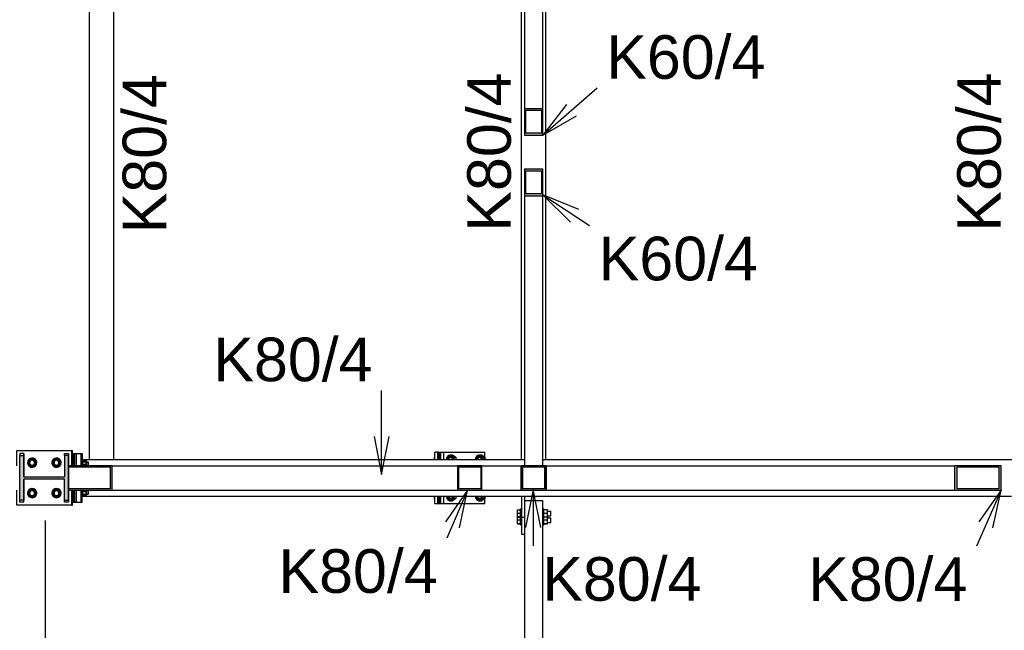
# Model space of a CAD drawing. Header units: millimetres. Extents: x 30 to 208467, y 44 to 15445.
# Tile 14 of 61: x 69109 to 72344, y 2492 to 4497. Entities that reach past the tile are written whole.
import ezdxf

# ---------------------------------------------------------------- set-up
doc = ezdxf.new("R2010")
doc.units = ezdxf.units.MM
doc.styles.add('Arial', font='ARIAL.TTF', dxfattribs={"height": 0.2})
doc.styles.add('Arial Narrow', font='ARIALN.TTF', dxfattribs={"height": 0.2})

# ---------------------------------------------------------------- blocks, each defined once
blk = doc.blocks.new('Part-33478 - 33475')
at = {"color": 7}
for p, q in [((70757.9, 3052.6), (70757.9, 5072.6)), ((70837.9, 3052.6), (70837.9, 5072.6))]:
    blk.add_line(p, q, dxfattribs=at)
blk = doc.blocks.new('Part-33487 - 33475')
h = blk.add_hatch(color=6)
h.paths.add_polyline_path([(70837.9, 3032.6), (70757.9, 3032.6), (70757.9, 2952.6), (70837.9, 2952.6)])
h.paths.add_polyline_path([(70761.9, 2956.6), (70761.9, 3028.6), (70833.9, 3028.6), (70833.9, 2956.6)])
at = {"color": 7}
for p, q in [((70837.9, 3032.6), (70757.9, 3032.6)), ((70757.9, 3032.6), (70757.9, 2952.6)), ((70761.9, 2956.6), (70761.9, 3028.6)), ((70761.9, 3028.6), (70833.9, 3028.6)), ((70833.9, 3028.6), (70833.9, 2956.6)), ((70837.9, 2952.6), (70837.9, 3032.6)), ((70757.9, 2952.6), (70837.9, 2952.6)), ((70833.9, 2956.6), (70761.9, 2956.6))]:
    blk.add_line(p, q, dxfattribs=at)
blk = doc.blocks.new('Part-33494 - 33475')
at = {"color": 7}
for p, q in [((69312.3, 3032.6), (69312.3, 3052.6)), ((69312.3, 3052.6), (70767.9, 3052.6)), ((70827.9, 3052.6), (72377.9, 3052.6)), ((69312.3, 2932.6), (69312.3, 2952.6)), ((69312.3, 2932.6), (70757.9, 2932.6)), ((70767.9, 2932.6), (72367.9, 2932.6))]:
    blk.add_line(p, q, dxfattribs=at)
blk = doc.blocks.new('Part-33579 - 33475')
h = blk.add_hatch(color=6)
h.paths.add_polyline_path([(70827.9, 4007.1), (70767.9, 4007.1), (70767.9, 3919.2), (70827.9, 3919.2)])
h.paths.add_polyline_path([(70771.9, 3925), (70771.9, 4001.2), (70823.9, 4001.2), (70823.9, 3925)])
at = {"color": 7}
for p, q in [((70767.9, 4007.1), (70827.9, 4007.1)), ((70767.9, 4007.1), (70767.9, 3919.2)), ((70771.9, 3925), (70771.9, 4001.2)), ((70771.9, 4001.2), (70823.9, 4001.2)), ((70823.9, 4001.2), (70823.9, 3925)), ((70827.9, 3919.2), (70827.9, 4007.1)), ((70767.9, 3919.2), (70767.9, 3033.6)), ((70767.9, 3919.2), (70827.9, 3919.2)), ((70823.9, 3925), (70771.9, 3925)), ((70827.9, 3033.6), (70827.9, 3919.2)), ((70767.9, 3033.6), (70827.9, 3033.6))]:
    blk.add_line(p, q, dxfattribs=at)
blk = doc.blocks.new('Part-33580 - 33475')
h = blk.add_hatch(color=6)
h.paths.add_polyline_path([(70827.9, 4206.1), (70767.9, 4206.1), (70767.9, 4118.2), (70827.9, 4118.2)])
h.paths.add_polyline_path([(70771.9, 4124.1), (70771.9, 4200.2), (70823.9, 4200.2), (70823.9, 4124.1)])
at = {"color": 7}
for p, q in [((70827.9, 5091.6), (70767.9, 5091.6)), ((70767.9, 5091.6), (70767.9, 4206.1)), ((70827.9, 4206.1), (70827.9, 5091.6)), ((70767.9, 4206.1), (70827.9, 4206.1)), ((70767.9, 4206.1), (70767.9, 4118.2)), ((70827.9, 4118.2), (70827.9, 4206.1)), ((70771.9, 4124.1), (70771.9, 4200.2)), ((70771.9, 4200.2), (70823.9, 4200.2)), ((70823.9, 4200.2), (70823.9, 4124.1)), ((70767.9, 4118.2), (70827.9, 4118.2)), ((70823.9, 4124.1), (70771.9, 4124.1))]:
    blk.add_line(p, q, dxfattribs=at)
blk = doc.blocks.new('Part-33645 - 33475')
at = {"color": 7}
for p, q in [((69338.3, 3052.6), (69338.3, 5072.6)), ((69418.3, 3052.6), (69418.3, 5072.6))]:
    blk.add_line(p, q, dxfattribs=at)
blk = doc.blocks.new('Part-33849 - 33475')
at = {"color": 7}
for p, q in [((70473.6, 3052.6), (70473.6, 3077.6)), ((70483.4, 3077.6), (70473.6, 3077.6)), ((70484, 3077.6), (70483.4, 3077.6)), ((70483.4, 3052.6), (70483.4, 3077.6)), ((70473.6, 2907.6), (70473.6, 2932.6)), ((70483.4, 2907.6), (70483.4, 2932.6)), ((70483.4, 2907.6), (70473.6, 2907.6)), ((70484, 2907.6), (70483.4, 2907.6))]:
    blk.add_line(p, q, dxfattribs=at)
blk = doc.blocks.new('Part-58747 - 33475')
at = {"color": 7}
for p, q in [((70757.9, 2932.7), (70757.9, 2807.8)), ((70757.9, 2932.7), (70767.9, 2932.7)), ((70767.9, 2932.7), (70767.9, 2863.3)), ((70757.9, 2863.3), (70767.9, 2863.3)), ((70757.9, 2807.8), (70767.9, 2807.8))]:
    blk.add_line(p, q, dxfattribs=at)
blk = doc.blocks.new('Part-33736 - 33475')
h = blk.add_hatch(color=6)
h.paths.add_polyline_path([(72334, 3032.6), (72182.4, 3032.6), (72182.4, 2952.6), (72334, 2952.6)])
h.paths.add_polyline_path([(72190, 2956.6), (72190, 3028.6), (72326.4, 3028.6), (72326.4, 2956.6)])
at = {"color": 7}
for p, q in [((70838.9, 3032.6), (70838.9, 2952.6)), ((70838.9, 3032.6), (72182.4, 3032.6)), ((72182.4, 2952.6), (72182.4, 3032.6)), ((72334, 3032.6), (72182.4, 3032.6)), ((72190, 2956.6), (72190, 3028.6)), ((72190, 3028.6), (72326.4, 3028.6)), ((72326.4, 3028.6), (72326.4, 2956.6)), ((72334, 2952.6), (72334, 3032.6)), ((70838.9, 2952.6), (72182.4, 2952.6)), ((72182.4, 2952.6), (72334, 2952.6)), ((72326.4, 2956.6), (72190, 2956.6))]:
    blk.add_line(p, q, dxfattribs=at)
blk = doc.blocks.new('Part-33738 - 33475')
blk.add_hatch(color=6).paths.add_polyline_path([(69413.5, 3032.6), (69270.5, 3032.6), (69270.5, 3028.6), (69405.9, 3028.6), (69405.9, 2956.6), (69270.5, 2956.6), (69270.5, 2952.6), (69413.5, 2952.6)])
at = {"color": 7}
for p, q in [((69413.5, 3032.6), (69270.5, 3032.6)), ((69270.5, 3032.6), (69270.5, 3028.6)), ((69270.5, 3028.6), (69270.5, 3028.6)), ((69270.5, 2956.6), (69270.5, 3028.6)), ((69270.5, 3028.6), (69405.9, 3028.6)), ((69405.9, 3028.6), (69405.9, 2956.6)), ((69413.5, 3032.6), (70547.9, 3032.6)), ((69413.5, 2952.6), (69413.5, 3032.6)), ((70627.9, 3032.6), (70756.9, 3032.6)), ((70756.9, 2952.6), (70756.9, 3032.6)), ((69270.5, 2956.6), (69270.5, 2956.6)), ((69270.5, 2952.6), (69270.5, 2956.6)), ((69405.9, 2956.6), (69270.5, 2956.6)), ((69270.5, 2952.6), (69413.5, 2952.6)), ((69413.5, 2952.6), (70547.9, 2952.6)), ((70627.9, 2952.6), (70756.9, 2952.6))]:
    blk.add_line(p, q, dxfattribs=at)
blk = doc.blocks.new('Part-77529 - 33475')
at = {"color": 7}
for p, q in [((69280.2, 3082.6), (69280.3, 3082.6)), ((69280.2, 3032.6), (69280.2, 3082.6)), ((69280.3, 3032.6), (69280.3, 3082.6)), ((69280.2, 2902.6), (69280.2, 2952.6)), ((69280.3, 2902.6), (69280.3, 2952.6)), ((69280.2, 2902.6), (69280.3, 2902.6))]:
    blk.add_line(p, q, dxfattribs=at)
blk = doc.blocks.new('Part-33831 - 33475')
at = {"color": 7}
for p, q in [((69295.4, 3072.6), (69314.8, 3072.6)), ((69295.4, 3032.6), (69295.4, 3072.6)), ((69311.4, 3032.6), (69311.4, 3072.6)), ((69314.8, 3072.6), (69314.8, 3052.6)), ((69295.4, 2912.6), (69295.4, 2952.6)), ((69311.4, 2912.6), (69311.4, 2952.6)), ((69295.4, 2912.6), (69314.8, 2912.6)), ((69314.8, 2912.6), (69314.8, 2932.6))]:
    blk.add_line(p, q, dxfattribs=at)
blk = doc.blocks.new('Part-77527 - 33475')
at = {"color": 7}
for p, q in [((69100, 3082.6), (69280, 3082.6)), ((69100, 3032.6), (69100, 3082.6)), ((69280, 3082.6), (69280.2, 3082.6)), ((69280, 3032.6), (69280, 3082.6)), ((69280.2, 3032.6), (69280.2, 3082.6)), ((69100, 2902.6), (69100, 2952.6)), ((69280, 2902.6), (69280, 2952.6)), ((69280.2, 2902.6), (69280.2, 2952.6)), ((69280, 2902.6), (69100, 2902.6)), ((69280, 2902.6), (69280.2, 2902.6))]:
    blk.add_line(p, q, dxfattribs=at)
blk = doc.blocks.new('Part-33832 - 33475')
at = {"color": 7}
for p, q in [((69290.4, 3072.6), (69295.4, 3072.6)), ((69290.4, 3032.6), (69290.4, 3072.6)), ((69295.4, 3032.6), (69295.4, 3072.6)), ((69290.4, 2912.6), (69290.4, 2952.6)), ((69295.4, 2912.6), (69295.4, 2952.6)), ((69290.4, 2912.6), (69295.4, 2912.6))]:
    blk.add_line(p, q, dxfattribs=at)
blk = doc.blocks.new('Part-33833 - 33475')
at = {"color": 7}
for p, q in [((69285.4, 3072.6), (69290.4, 3072.6)), ((69285.4, 3032.6), (69285.4, 3072.6)), ((69290.4, 3032.6), (69290.4, 3072.6)), ((69285.4, 2912.6), (69285.4, 2952.6)), ((69290.4, 2912.6), (69290.4, 2952.6)), ((69285.4, 2912.6), (69290.4, 2912.6))]:
    blk.add_line(p, q, dxfattribs=at)
blk = doc.blocks.new('Part-33834 - 33475')
at = {"color": 7}
for p, q in [((69283.1, 3072.6), (69285.4, 3072.6)), ((69285.4, 3032.6), (69285.4, 3072.6)), ((69285.4, 2912.6), (69285.4, 2952.6)), ((69283.1, 2912.6), (69285.4, 2912.6))]:
    blk.add_line(p, q, dxfattribs=at)
blk = doc.blocks.new('Bolt-33835 - 33475')
at = {"color": 7}
for p, q in [((69311.7, 3045.1), (69311.6, 3037.6)), ((69311.8, 3052.6), (69311.7, 3050.6)), ((69311.7, 3050.6), (69311.7, 3045.1)), ((69311.7, 3043.2), (69311.8, 3045.3)), ((69311.7, 3040.6), (69311.7, 3043.2)), ((69311.9, 3050.6), (69311.8, 3052.6)), ((69311.8, 3052.6), (69314.8, 3052.6)), ((69311.8, 3046.7), (69311.8, 3047.1)), ((69311.8, 3047.1), (69311.9, 3046.7)), ((69311.8, 3045.3), (69311.8, 3046.7)), ((69311.8, 3045.6), (69333.8, 3045.6)), ((69312, 3045.1), (69311.9, 3050.6)), ((69311.9, 3046.7), (69311.9, 3045.3)), ((69311.9, 3045.3), (69311.9, 3043.2)), ((69311.9, 3043.2), (69311.9, 3040.6)), ((69312, 3037.6), (69312, 3045.1)), ((69314.6, 3037.6), (69314.7, 3045.1)), ((69314.7, 3050.6), (69314.8, 3052.6)), ((69314.7, 3045.1), (69314.7, 3050.6)), ((69314.7, 3049.6), (69327.9, 3049.6)), ((69314.7, 3049.6), (69314.7, 3037.6)), ((69314.8, 3052.6), (69314.9, 3050.6)), ((69314.9, 3050.6), (69315, 3045.1)), ((69315, 3037.6), (69314.9, 3049.6)), ((69315, 3045.1), (69315, 3037.6)), ((69327.9, 3049.6), (69327.7, 3049.6)), ((69327.7, 3049.6), (69327.7, 3037.6)), ((69328, 3037.6), (69327.9, 3049.6)), ((69333.7, 3041.6), (69333.8, 3044.6)), ((69333.7, 3037.6), (69333.7, 3041.6)), ((69333.8, 3044.6), (69333.8, 3045.6)), ((69333.8, 3045.6), (69333.9, 3044.6)), ((69333.9, 3044.6), (69333.9, 3041.6)), ((69333.9, 3041.6), (69333.9, 3037.6)), ((69311.6, 3037.6), (69311.7, 3032.6)), ((69311.7, 3037.6), (69311.7, 3040.6)), ((69311.7, 3034.7), (69311.7, 3037.6)), ((69311.7, 3032.6), (69311.7, 3034.7)), ((69311.9, 3040.6), (69312, 3037.6)), ((69312, 3037.6), (69311.9, 3034.7)), ((69311.9, 3034.7), (69311.9, 3032.6)), ((69312, 3032.6), (69312, 3037.6)), ((69314.7, 3032.6), (69314.6, 3037.6)), ((69314.7, 3037.6), (69328, 3037.6)), ((69314.7, 3037.6), (69314.7, 3032.6)), ((69315, 3037.6), (69315, 3032.6)), ((69315, 3032.6), (69315, 3037.6)), ((69327.7, 3037.6), (69327.7, 3032.6)), ((69328, 3037.6), (69328, 3032.6)), ((69333.7, 3033.6), (69333.7, 3037.6)), ((69333.8, 3032.6), (69333.7, 3033.6)), ((69333.9, 3037.6), (69333.9, 3033.6)), ((69333.9, 3033.6), (69333.9, 3032.6)), ((69311.7, 2952.6), (69311.6, 2947.6)), ((69311.6, 2947.6), (69311.7, 2940.1)), ((69311.7, 2950.6), (69311.7, 2952.6)), ((69311.7, 2947.6), (69311.7, 2950.6)), ((69311.7, 2944.7), (69311.7, 2947.6)), ((69311.7, 2942), (69311.7, 2944.7)), ((69311.9, 2952.6), (69311.9, 2950.6)), ((69311.9, 2950.6), (69312, 2947.6)), ((69312, 2947.6), (69311.9, 2944.7)), ((69311.9, 2944.7), (69311.9, 2942)), ((69312, 2947.6), (69312, 2952.6)), ((69312, 2940.1), (69312, 2947.6)), ((69314.6, 2947.6), (69314.7, 2952.6)), ((69314.7, 2940.1), (69314.6, 2947.6)), ((69314.7, 2952.6), (69314.7, 2947.6)), ((69314.7, 2947.6), (69328, 2947.6)), ((69314.7, 2947.6), (69314.7, 2935.6)), ((69314.9, 2935.6), (69315, 2947.6)), ((69315, 2952.6), (69315, 2947.6)), ((69315, 2947.6), (69315, 2952.6)), ((69315, 2947.6), (69315, 2940.1)), ((69327.7, 2952.6), (69327.7, 2947.6)), ((69327.7, 2947.6), (69327.7, 2935.6)), ((69327.9, 2935.6), (69328, 2947.6)), ((69328, 2947.6), (69328, 2952.6)), ((69333.7, 2951.6), (69333.8, 2952.6)), ((69333.7, 2947.6), (69333.7, 2951.6)), ((69333.7, 2943.6), (69333.7, 2947.6)), ((69333.9, 2951.6), (69333.9, 2952.6)), ((69333.9, 2951.6), (69333.9, 2947.6)), ((69333.9, 2947.6), (69333.9, 2943.6)), ((69311.8, 2939.9), (69311.7, 2942)), ((69311.7, 2940.1), (69311.7, 2934.6)), ((69311.7, 2934.6), (69311.8, 2932.6)), ((69311.8, 2938.6), (69311.8, 2939.9)), ((69311.8, 2939.6), (69333.8, 2939.6)), ((69311.8, 2938.1), (69311.8, 2938.6)), ((69311.9, 2938.6), (69311.8, 2938.1)), ((69311.8, 2932.6), (69311.9, 2934.6)), ((69311.8, 2932.6), (69314.8, 2932.6)), ((69311.9, 2942), (69311.9, 2939.9)), ((69311.9, 2934.6), (69312, 2940.1)), ((69311.9, 2939.9), (69311.9, 2938.6)), ((69314.7, 2934.6), (69314.7, 2940.1)), ((69327.9, 2935.6), (69314.7, 2935.6)), ((69314.8, 2932.6), (69314.7, 2934.6)), ((69314.9, 2934.6), (69314.8, 2932.6)), ((69315, 2940.1), (69314.9, 2934.6)), ((69327.7, 2935.6), (69327.9, 2935.6)), ((69333.8, 2940.7), (69333.7, 2943.6)), ((69333.9, 2940.7), (69333.8, 2939.6)), ((69333.8, 2939.6), (69333.8, 2940.7)), ((69333.9, 2943.6), (69333.9, 2940.7))]:
    blk.add_line(p, q, dxfattribs=at)
blk = doc.blocks.new('Part-33848 - 33475')
at = {"color": 7}
for p, q in [((70493.2, 3052.6), (70493.2, 3077.6)), ((70493.2, 3077.6), (70637.6, 3077.6)), ((70502.9, 3052.6), (70502.9, 3077.6)), ((70637.6, 3052.6), (70637.6, 3077.6)), ((70493.2, 2907.6), (70493.2, 2932.6)), ((70502.9, 2907.6), (70502.9, 2932.6)), ((70637.6, 2907.6), (70637.6, 2932.6)), ((70637.6, 2907.6), (70493.2, 2907.6))]:
    blk.add_line(p, q, dxfattribs=at)
blk = doc.blocks.new('Part-33850 - 33475')
at = {"color": 7}
for p, q in [((70484, 3052.6), (70484, 3077.6)), ((70484, 3077.6), (70487.1, 3077.6)), ((70487.1, 3052.6), (70487.1, 3077.6)), ((70484, 2907.6), (70484, 2932.6)), ((70487.1, 2907.6), (70487.1, 2932.6)), ((70487.1, 2907.6), (70484, 2907.6))]:
    blk.add_line(p, q, dxfattribs=at)
blk = doc.blocks.new('Part-33851 - 33475')
at = {"color": 7}
for p, q in [((70487.1, 3052.6), (70487.1, 3077.6)), ((70487.1, 3077.6), (70490.1, 3077.6)), ((70490.1, 3052.6), (70490.1, 3077.6)), ((70487.1, 2907.6), (70487.1, 2932.6)), ((70490.1, 2907.6), (70490.1, 2932.6)), ((70490.1, 2907.6), (70487.1, 2907.6))]:
    blk.add_line(p, q, dxfattribs=at)
blk = doc.blocks.new('Bolt-33852 - 33475')
at = {"color": 7}
for p, q in [((70472.4, 3060.4), (70473.6, 3061.3)), ((70472.4, 3052.6), (70472.4, 3060.4)), ((70472.4, 3060.4), (70473.6, 3060.4)), ((70473.1, 3052.6), (70473.6, 3055.3)), ((70512.4, 3060.1), (70510.9, 3052.6)), ((70516.8, 3065.6), (70512.4, 3060.1)), ((70513.3, 3052.6), (70514.9, 3060.1)), ((70514.5, 3060.4), (70525.2, 3068.2)), ((70514.5, 3052.6), (70514.5, 3060.4)), ((70514.5, 3060.4), (70520.6, 3060.4)), ((70514.9, 3060.1), (70519.2, 3065.6)), ((70515.2, 3052.6), (70515.6, 3055.6)), ((70515.6, 3055.6), (70516.6, 3058.2)), ((70516.6, 3058.2), (70518.3, 3060.3)), ((70522.7, 3067.6), (70516.8, 3065.6)), ((70518.3, 3060.3), (70520.4, 3061.7)), ((70518.8, 3052.6), (70519.7, 3056.6)), ((70519.2, 3065.6), (70525.2, 3067.6)), ((70519.7, 3056.6), (70522, 3059.6)), ((70520.4, 3061.7), (70522.7, 3062.1)), ((70520.6, 3060.4), (70531.3, 3068.2)), ((70520.6, 3052.6), (70520.6, 3060.4)), ((70522, 3059.6), (70525.2, 3060.6)), ((70528.7, 3065.6), (70522.7, 3067.6)), ((70522.7, 3067.6), (70525.2, 3067.6)), ((70522.7, 3062.1), (70525.1, 3061.7)), ((70522.7, 3060.6), (70525.2, 3060.6)), ((70525.1, 3061.7), (70527.2, 3060.3)), ((70525.2, 3068.2), (70535.9, 3060.4)), ((70525.2, 3068.2), (70531.3, 3068.2)), ((70525.2, 3067.6), (70531.1, 3065.6)), ((70525.2, 3060.6), (70528.3, 3059.6)), ((70527.2, 3060.3), (70528.8, 3058.2)), ((70528.3, 3059.6), (70530.7, 3056.6)), ((70533, 3060.1), (70528.7, 3065.6)), ((70528.8, 3058.2), (70529.9, 3055.6)), ((70529.9, 3055.6), (70530.3, 3052.6)), ((70530.7, 3056.6), (70531.5, 3052.6)), ((70531.1, 3065.6), (70535.5, 3060.1)), ((70531.3, 3068.2), (70542, 3060.4)), ((70534.6, 3052.6), (70533, 3060.1)), ((70535.5, 3060.1), (70537.1, 3052.6)), ((70535.9, 3060.4), (70535.9, 3052.6)), ((70535.9, 3060.4), (70542, 3060.4)), ((70542, 3060.4), (70542, 3052.6)), ((70607.5, 3060.1), (70605.9, 3052.6)), ((70611.9, 3065.6), (70607.5, 3060.1)), ((70608.4, 3052.6), (70610, 3060.1)), ((70609.6, 3060.4), (70620.3, 3068.2)), ((70609.6, 3052.6), (70609.6, 3060.4)), ((70609.6, 3060.4), (70615.7, 3060.4)), ((70610, 3060.1), (70614.3, 3065.6)), ((70610.3, 3052.6), (70610.7, 3055.6)), ((70610.7, 3055.6), (70611.7, 3058.2)), ((70611.7, 3058.2), (70613.4, 3060.3)), ((70617.8, 3067.6), (70611.9, 3065.6)), ((70613.4, 3060.3), (70615.5, 3061.7)), ((70613.9, 3052.6), (70614.8, 3056.6)), ((70614.3, 3065.6), (70620.3, 3067.6)), ((70614.8, 3056.6), (70617.1, 3059.6)), ((70615.5, 3061.7), (70617.8, 3062.1)), ((70615.7, 3060.4), (70626.4, 3068.2)), ((70615.7, 3052.6), (70615.7, 3060.4)), ((70617.1, 3059.6), (70620.3, 3060.6)), ((70623.8, 3065.6), (70617.8, 3067.6)), ((70617.8, 3067.6), (70620.3, 3067.6)), ((70617.8, 3062.1), (70620.1, 3061.7)), ((70617.8, 3060.6), (70620.3, 3060.6)), ((70620.1, 3061.7), (70622.2, 3060.3)), ((70620.3, 3068.2), (70630.9, 3060.4)), ((70620.3, 3068.2), (70626.4, 3068.2)), ((70620.3, 3067.6), (70626.2, 3065.6)), ((70620.3, 3060.6), (70623.4, 3059.6)), ((70622.2, 3060.3), (70623.9, 3058.2)), ((70623.4, 3059.6), (70625.7, 3056.6)), ((70628.1, 3060.1), (70623.8, 3065.6)), ((70623.9, 3058.2), (70625, 3055.6)), ((70625, 3055.6), (70625.3, 3052.6)), ((70625.7, 3056.6), (70626.6, 3052.6)), ((70626.2, 3065.6), (70630.5, 3060.1)), ((70626.4, 3068.2), (70637, 3060.4)), ((70629.7, 3052.6), (70628.1, 3060.1)), ((70630.5, 3060.1), (70632.1, 3052.6)), ((70630.9, 3060.4), (70630.9, 3052.6)), ((70630.9, 3060.4), (70637, 3060.4)), ((70637, 3060.4), (70637, 3052.6)), ((70472.4, 2924.8), (70472.4, 2932.6)), ((70473.6, 2923.9), (70472.4, 2924.8)), ((70472.4, 2924.8), (70473.6, 2924.8)), ((70473.6, 2930), (70473.1, 2932.6)), ((70510.9, 2932.6), (70512.4, 2925.1)), ((70512.4, 2925.1), (70516.8, 2919.6)), ((70514.9, 2925.1), (70513.3, 2932.6)), ((70514.5, 2932.6), (70514.5, 2924.8)), ((70514.5, 2924.8), (70525.2, 2917)), ((70514.5, 2924.8), (70520.6, 2924.8)), ((70519.2, 2919.6), (70514.9, 2925.1)), ((70515.6, 2929.7), (70515.2, 2932.6)), ((70516.6, 2927), (70515.6, 2929.7)), ((70518.3, 2924.9), (70516.6, 2927)), ((70516.8, 2919.6), (70522.7, 2917.6)), ((70520.4, 2923.6), (70518.3, 2924.9)), ((70519.7, 2928.6), (70518.8, 2932.6)), ((70525.2, 2917.6), (70519.2, 2919.6)), ((70522, 2925.7), (70519.7, 2928.6)), ((70522.7, 2923.1), (70520.4, 2923.6)), ((70520.6, 2924.8), (70520.6, 2932.6)), ((70531.3, 2917), (70520.6, 2924.8)), ((70525.2, 2924.6), (70522, 2925.7)), ((70522.7, 2924.6), (70525.2, 2924.6)), ((70525.1, 2923.6), (70522.7, 2923.1)), ((70522.7, 2917.6), (70528.7, 2919.6)), ((70522.7, 2917.6), (70525.2, 2917.6)), ((70527.2, 2924.9), (70525.1, 2923.6)), ((70528.3, 2925.7), (70525.2, 2924.6)), ((70535.9, 2924.8), (70525.2, 2917)), ((70531.1, 2919.6), (70525.2, 2917.6)), ((70525.2, 2917), (70531.3, 2917)), ((70528.8, 2927), (70527.2, 2924.9)), ((70530.7, 2928.6), (70528.3, 2925.7)), ((70528.7, 2919.6), (70533, 2925.1)), ((70529.9, 2929.7), (70528.8, 2927)), ((70530.3, 2932.6), (70529.9, 2929.7)), ((70531.5, 2932.6), (70530.7, 2928.6)), ((70535.5, 2925.1), (70531.1, 2919.6)), ((70542, 2924.8), (70531.3, 2917)), ((70533, 2925.1), (70534.6, 2932.6)), ((70537.1, 2932.6), (70535.5, 2925.1)), ((70535.9, 2932.6), (70535.9, 2924.8)), ((70535.9, 2924.8), (70542, 2924.8)), ((70542, 2932.6), (70542, 2924.8)), ((70605.9, 2932.6), (70607.5, 2925.1)), ((70607.5, 2925.1), (70611.9, 2919.6)), ((70610, 2925.1), (70608.4, 2932.6)), ((70609.6, 2932.6), (70609.6, 2924.8)), ((70609.6, 2924.8), (70620.3, 2917)), ((70609.6, 2924.8), (70615.7, 2924.8)), ((70614.3, 2919.6), (70610, 2925.1)), ((70610.7, 2929.7), (70610.3, 2932.6)), ((70611.7, 2927), (70610.7, 2929.7)), ((70613.4, 2924.9), (70611.7, 2927)), ((70611.9, 2919.6), (70617.8, 2917.6)), ((70615.5, 2923.6), (70613.4, 2924.9)), ((70614.8, 2928.6), (70613.9, 2932.6)), ((70620.3, 2917.6), (70614.3, 2919.6)), ((70617.1, 2925.7), (70614.8, 2928.6)), ((70617.8, 2923.1), (70615.5, 2923.6)), ((70615.7, 2924.8), (70615.7, 2932.6)), ((70626.4, 2917), (70615.7, 2924.8)), ((70620.3, 2924.6), (70617.1, 2925.7)), ((70617.8, 2924.6), (70620.3, 2924.6)), ((70620.1, 2923.6), (70617.8, 2923.1)), ((70617.8, 2917.6), (70623.8, 2919.6)), ((70617.8, 2917.6), (70620.3, 2917.6)), ((70622.2, 2924.9), (70620.1, 2923.6)), ((70623.4, 2925.7), (70620.3, 2924.6)), ((70630.9, 2924.8), (70620.3, 2917)), ((70626.2, 2919.6), (70620.3, 2917.6)), ((70620.3, 2917), (70626.4, 2917)), ((70623.9, 2927), (70622.2, 2924.9)), ((70625.7, 2928.6), (70623.4, 2925.7)), ((70623.8, 2919.6), (70628.1, 2925.1)), ((70625, 2929.7), (70623.9, 2927)), ((70625.3, 2932.6), (70625, 2929.7)), ((70626.6, 2932.6), (70625.7, 2928.6)), ((70630.5, 2925.1), (70626.2, 2919.6)), ((70637, 2924.8), (70626.4, 2917)), ((70628.1, 2925.1), (70629.7, 2932.6)), ((70632.1, 2932.6), (70630.5, 2925.1)), ((70630.9, 2932.6), (70630.9, 2924.8)), ((70630.9, 2924.8), (70637, 2924.8)), ((70637, 2932.6), (70637, 2924.8))]:
    blk.add_line(p, q, dxfattribs=at)
blk = doc.blocks.new('Part-33862 - 33475')
at = {"color": 7}
for p, q in [((70490.1, 3052.6), (70490.1, 3077.6)), ((70490.1, 3077.6), (70493.2, 3077.6)), ((70493.2, 3052.6), (70493.2, 3077.6)), ((70490.1, 2907.6), (70490.1, 2932.6)), ((70493.2, 2907.6), (70493.2, 2932.6)), ((70493.2, 2907.6), (70490.1, 2907.6))]:
    blk.add_line(p, q, dxfattribs=at)
blk = doc.blocks.new('Part-36721 - 33475')
at = {"color": 7}
for p, q in [((69282.8, 3032.6), (69282.8, 3082.6)), ((69282.8, 3082.6), (69283.1, 3082.6)), ((69283.1, 3032.6), (69283.1, 3082.6)), ((69282.8, 2902.6), (69282.8, 2952.6)), ((69283.1, 2902.6), (69283.1, 2952.6)), ((69282.8, 2902.6), (69283.1, 2902.6))]:
    blk.add_line(p, q, dxfattribs=at)
blk = doc.blocks.new('Part-36817 - 33475')
at = {"color": 7}
for p, q in [((69280.6, 3082.6), (69282.8, 3082.6)), ((69282.6, 3032.6), (69282.6, 3082.6)), ((69282.8, 3032.6), (69282.8, 3082.6)), ((69282.6, 2902.6), (69282.6, 2952.6)), ((69282.8, 2902.6), (69282.8, 2952.6)), ((69280.6, 2902.6), (69282.8, 2902.6))]:
    blk.add_line(p, q, dxfattribs=at)
blk = doc.blocks.new('Part-58742 - 33475')
h = blk.add_hatch(color=6)
h.paths.add_polyline_path([(70827.9, 1482.1), (70827.9, 1662.4), (70767.9, 1662.4), (70767.9, 1482.1)])
h.paths.add_polyline_path([(70770.9, 1657), (70824.9, 1657), (70824.9, 1487.5), (70770.9, 1487.5)])
at = {"color": 7}
for p, q in [((70827.9, 2917.6), (70767.9, 2917.6)), ((70767.9, 2917.6), (70767.9, 1662.4)), ((70827.9, 1662.4), (70827.9, 2917.6)), ((70827.9, 1662.4), (70767.9, 1662.4)), ((70767.9, 1662.4), (70767.9, 1482.1)), ((70770.9, 1487.5), (70770.9, 1657)), ((70770.9, 1657), (70824.9, 1657)), ((70824.9, 1657), (70824.9, 1487.5)), ((70827.9, 1482.1), (70827.9, 1662.4)), ((70767.9, 1482.1), (70827.9, 1482.1)), ((70824.9, 1487.5), (70770.9, 1487.5))]:
    blk.add_line(p, q, dxfattribs=at)
blk = doc.blocks.new('Part-58744 - 33475')
h = blk.add_hatch(color=6)
h.paths.add_polyline_path([(70627.9, 3032.6), (70547.9, 3032.6), (70547.9, 2952.6), (70627.9, 2952.6)])
h.paths.add_polyline_path([(70551.9, 2956.6), (70551.9, 3028.6), (70623.9, 3028.6), (70623.9, 2956.6)])
at = {"color": 7}
for p, q in [((70627.9, 3032.6), (70547.9, 3032.6)), ((70547.9, 3032.6), (70547.9, 2952.6)), ((70551.9, 2956.6), (70551.9, 3028.6)), ((70551.9, 3028.6), (70623.9, 3028.6)), ((70623.9, 3028.6), (70623.9, 2956.6)), ((70627.9, 2952.6), (70627.9, 3032.6)), ((70547.9, 2952.6), (70627.9, 2952.6)), ((70623.9, 2956.6), (70551.9, 2956.6))]:
    blk.add_line(p, q, dxfattribs=at)
blk = doc.blocks.new('Bolt-58748 - 33475')
at = {"color": 7}
for p, q in [((70744.9, 2888.2), (70754.9, 2888.2)), ((70744.9, 2864.2), (70744.9, 2888.2)), ((70754.9, 2838.6), (70754.9, 2890.7)), ((70754.9, 2890.7), (70757.9, 2890.7)), ((70827.9, 2890.7), (70830.9, 2890.7)), ((70830.9, 2838.6), (70830.9, 2890.7)), ((70843.9, 2888.2), (70830.9, 2888.2)), ((70843.9, 2864.2), (70843.9, 2888.2)), ((70843.9, 2883.8), (70854.9, 2883.8)), ((70854.9, 2867.8), (70854.9, 2883.8)), ((70744.9, 2876.7), (70754.9, 2876.7)), ((70754.9, 2864.2), (70744.9, 2864.2)), ((70744.9, 2864.2), (70744.9, 2863.4)), ((70744.9, 2863.4), (70754.9, 2863.4)), ((70744.9, 2842.1), (70744.9, 2863.4)), ((70744.9, 2854.5), (70754.9, 2854.5)), ((70754.9, 2860.8), (70757.9, 2860.8)), ((70827.9, 2860.8), (70830.9, 2860.8)), ((70830.9, 2876.7), (70843.9, 2876.7)), ((70830.9, 2864.2), (70843.9, 2864.2)), ((70843.9, 2863.4), (70830.9, 2863.4)), ((70830.9, 2854.5), (70843.9, 2854.5)), ((70843.9, 2867.8), (70854.9, 2867.8)), ((70843.9, 2864.2), (70843.9, 2863.4)), ((70843.9, 2842.1), (70843.9, 2863.4)), ((70843.9, 2861.6), (70854.9, 2861.6)), ((70854.9, 2845.6), (70854.9, 2861.6)), ((70754.9, 2842.1), (70744.9, 2842.1)), ((70744.9, 2842.1), (70744.9, 2841.2)), ((70744.9, 2841.2), (70754.9, 2841.2)), ((70754.9, 2838.6), (70757.9, 2838.6)), ((70827.9, 2838.6), (70830.9, 2838.6)), ((70830.9, 2842.1), (70843.9, 2842.1)), ((70843.9, 2841.2), (70830.9, 2841.2)), ((70843.9, 2845.6), (70854.9, 2845.6)), ((70843.9, 2842.1), (70843.9, 2841.2))]:
    blk.add_line(p, q, dxfattribs=at)
blk = doc.blocks.new('Part-77499 - 33475')
blk.add_hatch(color=6).paths.add_polyline_path([(69269.5, 2918.9), (69269.5, 3066.4), (69256.5, 3066.4), (69256.5, 2996.6), (69122.5, 2996.6), (69122.5, 3065.9), (69109.5, 3065.9), (69109.5, 2919.4), (69122.5, 2919.3), (69122.5, 2988.6), (69256.5, 2988.6), (69256.5, 2918.9)])
at = {"color": 7}
for p, q in [((69109.8, 3072.6), (69109.5, 3065.9)), ((69109.5, 2919.4), (69109.5, 3065.9)), ((69109.5, 3065.9), (69122.5, 3065.9)), ((69122.8, 3072.6), (69109.8, 3072.6)), ((69122.8, 3072.6), (69122.5, 3065.9)), ((69122.5, 3065.9), (69122.5, 2996.6)), ((69123, 3072.6), (69122.8, 3072.6)), ((69123, 2996.6), (69123, 3072.6)), ((69256.5, 3066.4), (69256.8, 3072.6)), ((69269.5, 3066.4), (69256.5, 3066.4)), ((69256.5, 3066.4), (69256.5, 2996.6)), ((69256.8, 3072.6), (69269.8, 3072.6)), ((69269.8, 3072.6), (69269.5, 3066.4)), ((69269.5, 2918.9), (69269.5, 3066.4)), ((69270, 3072.6), (69269.8, 3072.6)), ((69270, 3072.6), (69270, 2912.6)), ((69122.5, 2996.6), (69256.5, 2996.6)), ((69256.5, 2988.6), (69122.5, 2988.6)), ((69122.5, 2988.6), (69122.5, 2919.3)), ((69123, 2912.6), (69123, 2988.6)), ((69256.5, 2918.9), (69256.5, 2988.6)), ((69109.8, 2912.6), (69109.5, 2919.4)), ((69122.5, 2919.3), (69109.5, 2919.4)), ((69122.8, 2912.6), (69109.8, 2912.6)), ((69122.8, 2912.6), (69122.5, 2919.3)), ((69123, 2912.6), (69122.8, 2912.6)), ((69256.8, 2912.6), (69256.5, 2918.9)), ((69269.5, 2918.9), (69256.5, 2918.9)), ((69269.8, 2912.6), (69256.8, 2912.6)), ((69269.8, 2912.6), (69269.5, 2918.9)), ((69270, 2912.6), (69269.8, 2912.6))]:
    blk.add_line(p, q, dxfattribs=at)
blk = doc.blocks.new('Part-77526 - 33475')
at = {"color": 7}
for p, q in [((69280.4, 3082.6), (69280.6, 3082.6)), ((69280.4, 3032.6), (69280.4, 3082.6)), ((69280.4, 3082.6), (69280.4, 3082.6)), ((69280.6, 3032.6), (69280.6, 3082.6)), ((69280.4, 2902.6), (69280.4, 2952.6)), ((69280.6, 2902.6), (69280.6, 2952.6)), ((69280.4, 2902.6), (69280.6, 2902.6)), ((69280.4, 2902.6), (69280.4, 2902.6))]:
    blk.add_line(p, q, dxfattribs=at)
blk = doc.blocks.new('Bolt-77528 - 33475')
at = {"color": 7}
for p, q in [((69137.8, 3049.6), (69149.8, 3056.5)), ((69137.8, 3035.7), (69137.8, 3049.6)), ((69137.8, 3049.6), (69138, 3049.6)), ((69150, 3056.5), (69138, 3049.6)), ((69138, 3049.6), (69138, 3035.7)), ((69149.8, 3056.5), (69161.8, 3049.6)), ((69149.8, 3056.5), (69150, 3056.5)), ((69149.8, 3050.6), (69150, 3050.6)), ((69162, 3049.6), (69150, 3056.5)), ((69161.8, 3035.7), (69161.8, 3049.6)), ((69161.8, 3049.6), (69162, 3049.6)), ((69162, 3035.7), (69162, 3049.6)), ((69217.8, 3049.6), (69229.8, 3056.5)), ((69217.8, 3035.7), (69217.8, 3049.6)), ((69217.8, 3049.6), (69218, 3049.6)), ((69230, 3056.5), (69218, 3049.6)), ((69218, 3049.6), (69218, 3035.7)), ((69229.8, 3056.5), (69241.8, 3049.6)), ((69229.8, 3056.5), (69230, 3056.5)), ((69229.8, 3050.6), (69230, 3050.6)), ((69242, 3049.6), (69230, 3056.5)), ((69241.8, 3035.7), (69241.8, 3049.6)), ((69241.8, 3049.6), (69242, 3049.6)), ((69242, 3035.7), (69242, 3049.6)), ((69149.8, 3028.8), (69137.8, 3035.7)), ((69137.8, 3035.7), (69138, 3035.7)), ((69138, 3035.7), (69150, 3028.8)), ((69149.8, 3028.8), (69161.8, 3035.7)), ((69149.8, 3034.6), (69150, 3034.6)), ((69149.8, 3028.8), (69150, 3028.8)), ((69150, 3028.8), (69162, 3035.7)), ((69161.8, 3035.7), (69162, 3035.7)), ((69229.8, 3028.8), (69217.8, 3035.7)), ((69217.8, 3035.7), (69218, 3035.7)), ((69218, 3035.7), (69230, 3028.8)), ((69229.8, 3028.8), (69241.8, 3035.7)), ((69229.8, 3034.6), (69230, 3034.6)), ((69229.8, 3028.8), (69230, 3028.8)), ((69230, 3028.8), (69242, 3035.7)), ((69241.8, 3035.7), (69242, 3035.7)), ((69137.8, 2949.6), (69149.8, 2956.5)), ((69137.8, 2935.7), (69137.8, 2949.6)), ((69137.8, 2949.6), (69138, 2949.6)), ((69150, 2956.5), (69138, 2949.6)), ((69138, 2949.6), (69138, 2935.7)), ((69149.8, 2956.5), (69161.8, 2949.6)), ((69149.8, 2956.5), (69150, 2956.5)), ((69149.8, 2950.6), (69150, 2950.6)), ((69162, 2949.6), (69150, 2956.5)), ((69161.8, 2935.7), (69161.8, 2949.6)), ((69161.8, 2949.6), (69162, 2949.6)), ((69162, 2935.7), (69162, 2949.6)), ((69217.8, 2949.6), (69229.8, 2956.5)), ((69217.8, 2935.7), (69217.8, 2949.6)), ((69217.8, 2949.6), (69218, 2949.6)), ((69230, 2956.5), (69218, 2949.6)), ((69218, 2949.6), (69218, 2935.7)), ((69229.8, 2956.5), (69241.8, 2949.6)), ((69229.8, 2956.5), (69230, 2956.5)), ((69229.8, 2950.6), (69230, 2950.6)), ((69242, 2949.6), (69230, 2956.5)), ((69241.8, 2935.7), (69241.8, 2949.6)), ((69241.8, 2949.6), (69242, 2949.6)), ((69242, 2935.7), (69242, 2949.6)), ((69149.8, 2928.8), (69137.8, 2935.7)), ((69137.8, 2935.7), (69138, 2935.7)), ((69138, 2935.7), (69150, 2928.8)), ((69149.8, 2928.8), (69161.8, 2935.7)), ((69149.8, 2934.6), (69150, 2934.6)), ((69149.8, 2928.8), (69150, 2928.8)), ((69150, 2928.8), (69162, 2935.7)), ((69161.8, 2935.7), (69162, 2935.7)), ((69229.8, 2928.8), (69217.8, 2935.7)), ((69217.8, 2935.7), (69218, 2935.7)), ((69218, 2935.7), (69230, 2928.8)), ((69229.8, 2928.8), (69241.8, 2935.7)), ((69229.8, 2934.6), (69230, 2934.6)), ((69229.8, 2928.8), (69230, 2928.8)), ((69230, 2928.8), (69242, 2935.7)), ((69241.8, 2935.7), (69242, 2935.7))]:
    blk.add_line(p, q, dxfattribs=at)
for centre, radius, start, end in [((69150, 3042.6), 15, 90, 270), ((69150, 3042.6), 15, 119.998, 299.998), ((69150, 3042.6), 9.5, 360, 180), ((69150, 3042.6), 9.5, 180, 360), ((69149.8, 3042.6), 8, 119.998, 299.998), ((69150, 3042.6), 15, 299.998, 119.998), ((69149.8, 3042.6), 8, 299.998, 119.998), ((69150, 3042.6), 15, 270, 90), ((69230, 3042.6), 15, 90, 270), ((69230, 3042.6), 15, 119.998, 299.998), ((69230, 3042.6), 9.5, 360, 180), ((69230, 3042.6), 9.5, 180, 360), ((69229.8, 3042.6), 8, 119.998, 299.998), ((69230, 3042.6), 15, 299.998, 119.998), ((69229.8, 3042.6), 8, 299.998, 119.998), ((69230, 3042.6), 15, 270, 90), ((69150, 2942.6), 15, 90, 270), ((69150, 2942.6), 15, 119.998, 299.998), ((69150, 2942.6), 9.5, 360, 180), ((69149.8, 2942.6), 8, 119.998, 299.998), ((69150, 2942.6), 15, 299.998, 119.998), ((69149.8, 2942.6), 8, 299.998, 119.998), ((69150, 2942.6), 15, 270, 90), ((69230, 2942.6), 15, 90, 270), ((69230, 2942.6), 15, 119.998, 299.998), ((69230, 2942.6), 9.5, 360, 180), ((69229.8, 2942.6), 8, 119.998, 299.998), ((69230, 2942.6), 15, 299.998, 119.998), ((69229.8, 2942.6), 8, 299.998, 119.998), ((69230, 2942.6), 15, 270, 90), ((69150, 2942.6), 9.5, 180, 360), ((69230, 2942.6), 9.5, 180, 360)]:
    blk.add_arc(centre, radius, start, end, dxfattribs=at)
blk = doc.blocks.new('Part-77530 - 33475')
at = {"color": 7}
for p, q in [((69280.3, 3082.6), (69280.4, 3082.6)), ((69280.3, 3032.6), (69280.3, 3082.6)), ((69280.4, 3032.6), (69280.4, 3082.6)), ((69280.3, 2902.6), (69280.3, 2952.6)), ((69280.4, 2902.6), (69280.4, 2952.6)), ((69280.3, 2902.6), (69280.4, 2902.6))]:
    blk.add_line(p, q, dxfattribs=at)
blk = doc.blocks.new('StraightDimension-95510 - 33475')
at = {"color": 174}
for p, q in [((69192.8, 2852.6), (69192.8, 924)), ((70797.9, 1432.1), (70797.9, 924)), ((69222.8, 1074), (69162.8, 1014)), ((70767.9, 1014), (70827.9, 1074)), ((69192.8, 1044), (70797.9, 1044))]:
    blk.add_line(p, q, dxfattribs=at)
at = {"color": 30, "style": 'Arial Narrow'}
blk.add_text('1605', height=143.16, dxfattribs=at).set_placement((69813, 1089))
blk = doc.blocks.new('Mark-33932 - 33475')
at = {"color": 136}
for p, q in [((70827.9, 3921.8), (70981.8, 3821.3)), ((70827.9, 3921.8), (70918.9, 3832.5)), ((70946.2, 3874.4), (70827.9, 3921.8))]:
    blk.add_line(p, q, dxfattribs=at)
at = {"color": 30, "style": 'Arial'}
blk.add_text('K60/4', height=143.26, dxfattribs=at).set_placement((71011.8, 3641.3))
blk = doc.blocks.new('Mark-33973 - 33475')
at = {"color": 136}
for p, q in [((70298.5, 3003.6), (70298.3, 3280)), ((70273.4, 3128.6), (70298.5, 3003.6)), ((70298.5, 3003.6), (70323.4, 3128.6))]:
    blk.add_line(p, q, dxfattribs=at)
at = {"color": 30, "style": 'Arial'}
blk.add_text('K80/4', height=143.26, dxfattribs=at).set_placement((69745.5, 3310))
blk = doc.blocks.new('Mark-33886 - 33475')
at = {"color": 30, "style": 'Arial'}
blk.add_text('K80/4', height=143.26, rotation=90.0002, dxfattribs=at).set_placement((70722.9, 3801.2))
blk = doc.blocks.new('Mark-33888 - 33475')
at = {"color": 30, "style": 'Arial'}
blk.add_text('K80/4', height=143.26, rotation=90.0002, dxfattribs=at).set_placement((72332.9, 3801.2))
blk = doc.blocks.new('Mark-33895 - 33475')
at = {"color": 136}
for p, q in [((70796.2, 2954.4), (70771.2, 2829.4)), ((70796.2, 2954.4), (70796.2, 2769.2)), ((70821.2, 2829.4), (70796.2, 2954.4))]:
    blk.add_line(p, q, dxfattribs=at)
at = {"color": 30, "style": 'Arial'}
blk.add_text('K80/4', height=143.26, dxfattribs=at).set_placement((70826.2, 2589.2))
blk = doc.blocks.new('Mark-33933 - 33475')
at = {"color": 136}
for p, q in [((70827.9, 4118.5), (71006.6, 4273.1)), ((70906.1, 4219.2), (70827.9, 4118.5)), ((70827.9, 4118.5), (70938.8, 4181.4))]:
    blk.add_line(p, q, dxfattribs=at)
at = {"color": 30, "style": 'Arial'}
blk.add_text('K60/4', height=143.26, dxfattribs=at).set_placement((71036.6, 4303.1))
blk = doc.blocks.new('Mark-33947 - 33475')
at = {"color": 30, "style": 'Arial'}
blk.add_text('K80/4', height=143.26, rotation=90.0002, dxfattribs=at).set_placement((69590.5, 3795.6))
blk = doc.blocks.new('Mark-33971 - 33475')
at = {"color": 136}
for p, q in [((72334, 2952.6), (72252.8, 2768.7)), ((72334, 2952.6), (72260.7, 2848.4)), ((72306.4, 2828.2), (72334, 2952.6))]:
    blk.add_line(p, q, dxfattribs=at)
at = {"color": 30, "style": 'Arial'}
blk.add_text('K80/4', height=143.26, dxfattribs=at).set_placement((71700, 2588.7))
blk = doc.blocks.new('Mark-58781 - 33475')
at = {"color": 136}
for p, q in [((70581.1, 2952.6), (70508.1, 2848.1)), ((70581.1, 2952.6), (70512.3, 2795.1)), ((70554, 2828.1), (70581.1, 2952.6))]:
    blk.add_line(p, q, dxfattribs=at)
at = {"color": 30, "style": 'Arial'}
blk.add_text('K80/4', height=143.26, dxfattribs=at).set_placement((69959.5, 2615.1))

msp = doc.modelspace()

# ---------------------------------------------------------------- block references
for name in ['Part-33580 - 33475', 'Part-33645 - 33475', 'Part-33478 - 33475', 'Mark-33933 - 33475', 'Mark-33947 - 33475', 'Mark-33886 - 33475', 'Mark-33888 - 33475', 'Part-33579 - 33475', 'Mark-33932 - 33475', 'Mark-33973 - 33475', 'Part-77527 - 33475', 'Part-77529 - 33475', 'Part-77530 - 33475', 'Part-77526 - 33475', 'Part-36817 - 33475', 'Part-36721 - 33475', 'Part-33849 - 33475', 'Part-33850 - 33475', 'Part-33851 - 33475', 'Part-33862 - 33475', 'Part-33848 - 33475', 'Part-77499 - 33475', 'Bolt-77528 - 33475', 'Part-33834 - 33475', 'Part-33833 - 33475', 'Part-33832 - 33475', 'Part-33831 - 33475', 'Bolt-33835 - 33475', 'Part-33494 - 33475', 'Bolt-33852 - 33475', 'Part-33738 - 33475', 'Part-58744 - 33475', 'Part-33487 - 33475', 'Part-33736 - 33475', 'Mark-58781 - 33475', 'Mark-33895 - 33475', 'Mark-33971 - 33475', 'Part-58747 - 33475', 'Part-58742 - 33475', 'Bolt-58748 - 33475', 'StraightDimension-95510 - 33475']:
    msp.add_blockref(name, (0, 0))

doc.saveas('drawing.dxf')
